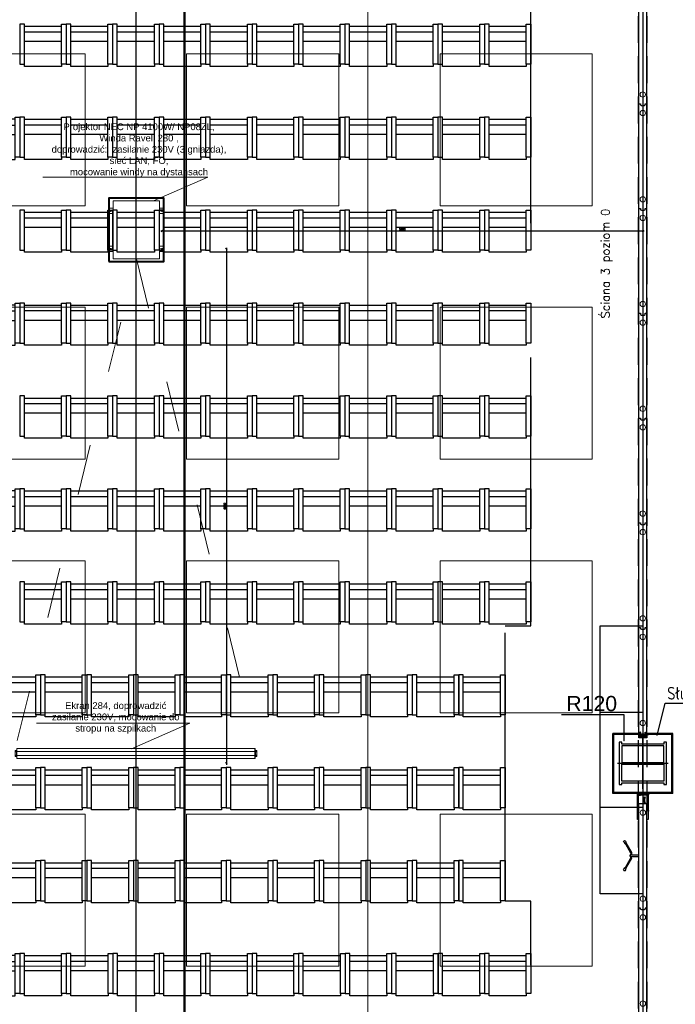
# Model space of a CAD drawing. Header units: centimetres. Extents: x -228435 to 111511, y -89367 to 428125.
# Tile 62 of 219: x -41916 to -34156, y 50149 to 61803. Entities that reach past the tile are written whole.
import ezdxf
from ezdxf.xclip import XClip

# ---------------------------------------------------------------- set-up
doc = ezdxf.new("R2010")
doc.units = ezdxf.units.CM
doc.header["$LTSCALE"] = 50
doc.header["$XCLIPFRAME"] = 0
doc.header["$PDMODE"] = 35
doc.header["$PDSIZE"] = 0.1
for name, pattern in [('0_II 10 sal$0$HIDDEN', [9.525, 6.35, -3.175]), ('CENTER', [2, 1.25, -0.25, 0.25, -0.25]), ('DASHDOT', [25.4, 12.7, -6.35, 0, -6.35]), ('DASHDOT2', [12.7, 6.35, -3.175, 0, -3.175]), ('DIN_STRICHPUNKT', [10.7, 5, -2.5, 0.7, -2.5]), ('HIDDEN2', [4.7625, 3.175, -1.5875]), ('HIDDENX2', [19.05, 12.7, -6.35]), ('Kondygnacja +0$0$DASHDOT2', [12.7, 6.35, -3.175, 0, -3.175]), ('Kondygnacja -1$0$ACAD_ISO03W100', [30, 12, -18])]:
    doc.linetypes.add(name, pattern=pattern)
doc.layers.get('0').update_dxf_attribs({"color": 8})
doc.layers.get('DEFPOINTS').update_dxf_attribs({"color": 8})
for name, color, linetype in [('0_II 10 sal$0$ARCH_SIEDZENIA', 8, 'Continuous'), ('0_II 10 sal$0$ARCH_WYPOSAŻENIE_INNE', 8, 'Continuous'), ('0_II 10 sal$0$ARCH_ŚCIANY_PRZESUWNE', 8, 'Continuous'), ('3', 8, 'Continuous'), ('ACHSEN', 8, 'DIN_STRICHPUNKT'), ('ARCH_GK', 8, 'Continuous'), ('ARCH_INFO_KŁADY ŚCIAN', 8, 'HIDDEN2'), ('ARCH_INFO_ODPORNOŚĆ OGNIOWA', 8, 'Continuous'), ('ARCH_INFO_OPISY', 8, 'Continuous'), ('ARCH_INFO_OSIE_IST', 8, 'DASHDOT2'), ('ARCH_SZYNY', 8, 'Continuous'), ('HUFCOR', 8, 'Continuous'), ('Hufcor szyny', 8, 'Kondygnacja +0$0$DASHDOT2'), ('Kondygnacja +0$0$ARCH_GK', 8, 'Continuous'), ('Kondygnacja +0$0$ARCH_INFO_ODPORNOŚĆ OGNIOWA', 8, 'Continuous'), ('Kondygnacja +0$0$ARCH_STAL_IST', 8, 'Continuous'), ('Kondygnacja +0$0$ARCH_ŚCIANY_PRZESUWNE', 8, 'Continuous'), ('KÖRPERKANTE', 8, 'Continuous'), ('Osie rzutów$0$ARCH_INFO_OSIE_OPISY_IST', 8, 'Continuous'), ('PANELE', 8, 'Continuous'), ('RYSUNKOWE_XREF', 8, 'Continuous'), ('SCHRAFFUR', 8, 'Continuous'), ('tabela', 8, 'Continuous'), ('VOLL', 8, 'Continuous')]:
    doc.layers.add(name, color=color, linetype=linetype)
for name, color, linetype, lineweight in [('2', 8, 'Continuous', 0), ('ARCH_LINIE PRZEKROJOWE', 8, 'Continuous', 25), ('ARCH_SUFITY_PODWIESZANE', 8, 'HIDDENX2', 9), ('osie', 8, 'CENTER', 13), ('SYSTEMY AV', 8, 'Continuous', 13), ('Wymiary', 8, 'Continuous', 15)]:
    doc.layers.add(name, color=color, linetype=linetype, lineweight=lineweight)
doc.layers.get('HUFCOR').off()
doc.styles.add('-1 sale konferencyjne$0$Arial', font='ARIAL.TTF')
doc.styles.add('Arial', font='ARIAL.TTF')
doc.styles.add('Kondygnacja +0$0$Arial', font='ARIAL.TTF')
doc.styles.add('Kondygnacja +0$0$Standard', font='txt')
doc.styles.add('Romans', font='Romans.shx')
doc.styles.add('ROMANS-50-CM', font='romans.shx', dxfattribs={"width": 0.8, "height": 10})
doc.linetypes.add('SZYNA_LINE', pattern='A,12.7,-7.75,["SZYNA",Standard,S=2.54,R=0,X=-5.95,Y=-1.27],-7.75', length=28.2)
doc.dimstyles.new('ISO-25', dxfattribs={"dimtxt": 2.5, "dimasz": 2.5, "dimexe": 1.25, "dimexo": 0.625, "dimtad": 1, "dimtxsty": 'Standard', "dimcen": 2.5, "dimadec": 0, "dimazin": 0, "dimtfac": 1, "dimtmove": 0, "dimatfit": 3, "dimfxl": 0, "dimarcsym": 0})
doc.dimstyles.new('Kondygnacja +0$0$ISO-25', dxfattribs={"dimtxt": 2.5, "dimasz": 2.5, "dimexe": 1.25, "dimexo": 0.625, "dimtad": 1, "dimtxsty": 'Kondygnacja +0$0$Standard', "dimcen": 2.5, "dimadec": 0, "dimazin": 0, "dimtfac": 1, "dimtmove": 0, "dimatfit": 3, "dimfxl": 0, "dimarcsym": 0})
doc.dimstyles.new('Wymiary 1-200', dxfattribs={"dimtxt": 22, "dimasz": 20, "dimexe": 10, "dimexo": 0, "dimgap": 8, "dimtad": 1, "dimrnd": 0.5, "dimzin": 12, "dimdsep": 46, "dimtxsty": 'Romans', "dimblk": 'OBLIQUE', "dimcen": 0.5, "dimdle": 15, "dimclrt": 55, "dimazin": 0, "dimtfac": 1, "dimtmove": 1, "dimatfit": 3, "dimfxl": 0, "dimtolj": 1, "dimtzin": 0, "dimarcsym": 0})

# ---------------------------------------------------------------- blocks, each defined once
blk = doc.blocks.new('Linie przekrojowe')
at = {"layer": 'ARCH_LINIE PRZEKROJOWE', "linetype": 'DASHDOT', "ltscale": 5, "const_width": 3, "flags": 128}
blk.add_lwpolyline([(8110, 12660), (8110, 5500), (8760, 5500), (8760, 5178.6)], dxfattribs=at)
blk = doc.blocks.new('SU Lampy kwadratowe +0')
at = {"layer": 'ARCH_SUFITY_PODWIESZANE', "ltscale": 2.5}
for points in [[(7820, 10640), (8000, 10640), (8000, 10460), (7820, 10460)], [(8120, 10640), (8300, 10640), (8300, 10460), (8120, 10460)], [(8420, 10640), (8600, 10640), (8600, 10460), (8420, 10460)], [(7820, 10340), (8000, 10340), (8000, 10160), (7820, 10160)], [(8120, 10340), (8300, 10340), (8300, 10160), (8120, 10160)], [(8420, 10340), (8600, 10340), (8600, 10160), (8420, 10160)], [(7820, 10040), (8000, 10040), (8000, 9860), (7820, 9860)], [(8120, 10040), (8300, 10040), (8300, 9860), (8120, 9860)], [(8420, 10040), (8600, 10040), (8600, 9860), (8420, 9860)], [(7820, 9740), (8000, 9740), (8000, 9560), (7820, 9560)], [(8120, 9740), (8300, 9740), (8300, 9560), (8120, 9560)], [(8420, 9740), (8600, 9740), (8600, 9560), (8420, 9560)]]:
    blk.add_lwpolyline(points, close=True, dxfattribs=at)
blk = doc.blocks.new('Linie kładów 0')
at = {"layer": 'ARCH_INFO_KŁADY ŚCIAN', "ltscale": 10, "const_width": 1}
blk.add_lwpolyline([(8334.5, 5618.7), (8334.5, 11674.1)], dxfattribs=at)
blk = doc.blocks.new('Kondygnacja +0$0$_Dot')
at = {"color": 0, "linetype": 'ByBlock', "lineweight": -2}
blk.add_line((-0.5, 0), (-1, 0), dxfattribs=at)
at = {"color": 0, "linetype": 'ByBlock', "const_width": 0.5}
blk.add_lwpolyline([(-0.25, 0, 1), (0.25, 0, 1)], format="xyb", close=True, dxfattribs=at)
blk = doc.blocks.new('A$C50B549AF')
at = {"layer": 'ARCH_SZYNY', "linetype": 'SZYNA_LINE', "ltscale": 2.5}
for p, q in [((2411.5, 5964.9, 630), (2411.5, 4823.4, 630)), ((2360.8, 4646.2, 1260), (2360.8, 4963.2, 649.1)), ((2360.8, 4963.2, 649.1), (2411.5, 4963.2, 630)), ((2360.8, 4861.2, 649.1), (2411.5, 4861.2, 630)), ((2411.5, 4764.9, 630), (2411.5, 3623.4, 630)), ((2411.5, 4748.2, 1260), (2360.8, 4748.2, 1260)), ((2411.5, 4646.2, 1260), (2360.8, 4646.2, 1260))]:
    blk.add_line(p, q, dxfattribs=at)
blk = doc.blocks.new('*U520')
at = {"layer": 'PANELE'}
for points in [[(0, 0), (0, -21), (-14, -21)], [(0, 0), (1240, 0)], [(1240, 0), (1240, -21), (1226, -21)], [(-14, -76), (0, -76), (0, -97)], [(0, -97), (1240, -97)], [(1226, -76), (1240, -76), (1240, -97)]]:
    blk.add_lwpolyline(points, dxfattribs=at)
for centre in [(24, -48), (1264, -48)]:
    blk.add_arc(centre, 46.5, 143.7563, 216.2437, dxfattribs=at)
at = {"layer": 'Wymiary'}
for centre in [(110, -48), (1130, -48)]:
    blk.add_circle(centre, 32, dxfattribs=at)
blk = doc.blocks.new('BEDIENHEBEL')
at = {"layer": 'KÖRPERKANTE'}
for p, q in [((-10, -85), (-10, 0)), ((-10, 0), (10, 0)), ((10, -85), (10, 0)), ((-145, -149), (-38, -87)), ((-140, -158), (-33, -96)), ((-31, -85), (-10, -85)), ((-31, -95), (-10, -95)), ((-10, -95), (-10, -100)), ((-10, -100), (10, -100)), ((31, -85), (10, -85)), ((31, -95), (10, -95)), ((10, -95), (10, -100)), ((140, -158), (33, -96)), ((145, -149), (38, -87)), ((-173, -156), (-148, -147)), ((-160, -178), (-140, -161)), ((-139, -159), (-146, -147)), ((139, -159), (146, -147)), ((160, -178), (140, -161)), ((173, -156), (148, -147))]:
    blk.add_line(p, q, dxfattribs=at)
for centre, radius, start, end in [((-31, -100), 15, 90, 120), ((-31, -100), 5, 90, 120), ((-15, -90), 7.25, 316.3972, 43.6028), ((15, -90), 7.25, 136.3972, 223.6028), ((31, -100), 15, 60, 90), ((31, -100), 5, 60, 90), ((-167, -167), 12.5, 120, 300), ((-147, -148), 1, 30, 120), ((-140, -160), 1, 300, 30), ((140, -160), 1, 150, 240), ((147, -148), 1, 60, 150), ((167, -167), 12.5, 240, 60)]:
    blk.add_arc(centre, radius, start, end, dxfattribs=at)
blk = doc.blocks.new('*U522')
at = {"layer": 'PANELE'}
for points in [[(0, 0), (0, -21), (-14, -21)], [(0, 0), (1240, 0)], [(1050, -97), (1050, -112), (1240, -112), (1240, 15), (1050, 15), (1050, 0)], [(-14, -76), (0, -76), (0, -97)], [(0, -97), (1240, -97)]]:
    blk.add_lwpolyline(points, dxfattribs=at)
blk.add_arc((24, -48), 46.5, 143.7563, 216.2437, dxfattribs=at)
at = {"layer": 'Wymiary'}
for centre in [(110, -48), (1130, -48)]:
    blk.add_circle(centre, 32, dxfattribs=at)
at = {"layer": 'PANELE'}
blk.add_blockref('BEDIENHEBEL', (620, -97), dxfattribs=at)
blk = doc.blocks.new('SE2')
at = {"linetype": 'Continuous', "ltscale": 25.4}
for p, q in [((-906, 1326), (-906, 1248)), ((-885, 1332), (-900, 1332)), ((-885, 1242), (-885, 1332)), ((-880, 1360), (-880, 1332)), ((-878, 1360), (-880, 1360)), ((-880, 1332), (-880, 1242)), ((-878, 1316), (-878, 1360)), ((2678, 1360), (-878, 1360)), ((-878, 1316), (-878, 1360)), ((2678, 1316), (2678, 1360)), ((2678, 1360), (2678, 1316)), ((2680, 1360), (2678, 1360)), ((2680, 1332), (2680, 1360)), ((2680, 1242), (2680, 1332)), ((2685, 1332), (2685, 1242)), ((2700, 1332), (2685, 1332)), ((2706, 1248), (2706, 1326)), ((-906, 1248), (-906, 1248)), ((-900, 1242), (-885, 1242)), ((-900, 1242), (-885, 1242)), ((-900, 1242), (-900, 1242)), ((-897, 1321), (-897, 1313)), ((-897, 1261), (-897, 1253)), ((-890, 1313), (-890, 1321)), ((-890, 1253), (-890, 1261)), ((-882, 1242), (-882, 1242)), ((-882, 1242), (-880, 1242)), ((-882, 1242), (-880, 1242)), ((-878, 1316), (-880, 1316)), ((-878, 1259), (-880, 1259)), ((-880, 1242), (-880, 1215)), ((-880, 1215), (-878, 1215)), ((-878, 1285), (-878, 1316)), ((2678, 1316), (-878, 1316)), ((-878, 1259), (-878, 1285)), ((2678, 1259), (-878, 1259)), ((-878, 1215), (-878, 1259)), ((-878, 1215), (2678, 1215)), ((2678, 1285), (2678, 1316)), ((2680, 1316), (2678, 1316)), ((2678, 1285), (2678, 1259)), ((2678, 1259), (2678, 1215)), ((2680, 1259), (2678, 1259)), ((2678, 1215), (2680, 1215)), ((2680, 1215), (2680, 1242)), ((2682, 1242), (2680, 1242)), ((2680, 1242), (2682, 1242)), ((2682, 1242), (2682, 1242)), ((2685, 1242), (2700, 1242)), ((2685, 1242), (2700, 1242)), ((2698, 1321), (2690, 1321)), ((2690, 1321), (2690, 1321)), ((2698, 1321), (2690, 1321)), ((2690, 1314), (2698, 1314)), ((2698, 1261), (2690, 1261)), ((2690, 1261), (2690, 1261)), ((2698, 1261), (2690, 1261)), ((2690, 1254), (2698, 1254)), ((2698, 1321), (2698, 1321)), ((2698, 1261), (2698, 1261)), ((2700, 1242), (2700, 1242)), ((2706, 1248), (2706, 1248))]:
    blk.add_line(p, q, dxfattribs=at)
for centre, radius, start, end in [((-900, 1326), 6, 90, 180), ((-894, 1321), 3.5, 0, 180), ((-894, 1321), 3.5, 0, 180), ((2700, 1326), 6, 0, 90), ((-900, 1248), 6, 180, 270), ((-900, 1248), 6, 180, 270), ((-894, 1313), 3.5, 180, 360), ((-894, 1261), 3.5, 0, 180), ((-894, 1261), 3.5, 0, 180), ((-894, 1253), 3.5, 180, 360), ((2690, 1317), 3.5, 90, 180), ((2690, 1317), 3.5, 90, 270), ((2690, 1257), 3.5, 90, 180), ((2690, 1257), 3.5, 90, 270), ((2698, 1317), 3.5, 0, 90), ((2698, 1317), 3.5, 270, 90), ((2698, 1257), 3.5, 0, 90), ((2698, 1257), 3.5, 270, 90), ((2700, 1248), 6, 270, 360), ((2700, 1248), 6, 270, 360)]:
    blk.add_arc(centre, radius, start, end, dxfattribs=at)
for centre, major_axis, start_param, end_param in [((-885, 1332), (-5, 0), 3.141593, 4.712389), ((2685, 1332), (-5, 0), 4.712389, 6.283185), ((-885, 1242), (5, 0), 0, 1.570796), ((-885, 1242), (3, 0), 0, 1.570796), ((2685, 1242), (5, 0), 1.570796, 3.141593), ((2685, 1242), (3, 0), 1.570796, 3.141593)]:
    blk.add_ellipse(centre, major_axis=major_axis, ratio=0.000014, start_param=start_param, end_param=end_param, dxfattribs=at)
blk = doc.blocks.new('A$C45FE2F59')
for p, q in [((-324, 608), (-319, 612)), ((-324, 552), (-324, 608)), ((-284, 612), (-319, 612)), ((0, 700), (-280, 700)), ((0, 700), (280, 700)), ((284, 612), (319, 612)), ((324, 608), (319, 612)), ((324, 552), (324, 608)), ((-324, 552), (-319, 547)), ((-284, 547), (-319, 547)), ((284, 547), (319, 547)), ((324, 552), (319, 547)), ((-324, 148), (-319, 152)), ((-324, 148), (-324, 92)), ((-284, 152), (-319, 152)), ((284, 152), (319, 152)), ((324, 148), (319, 152)), ((324, 148), (324, 92)), ((-324, 92), (-319, 88)), ((-284, 88), (-319, 88)), ((0, 0), (-280, 0)), ((0, 0), (280, 0)), ((284, 88), (319, 88)), ((324, 92), (319, 88)), ((45, 0), (-280, 0)), ((-277, 0), (277, 0)), ((280, 0), (127, 0))]:
    blk.add_line(p, q)
blk.add_lwpolyline([(-280, 700), (280, 700), (280, 0), (-280, 0)], close=True)
for centre, radius in [((-309, 580), 5.5), ((-309, 580), 5), ((309, 580), 5), ((309, 580), 5.5), ((-309, 120), 5.5), ((-309, 120), 5), ((309, 120), 5.5), ((309, 120), 5)]:
    blk.add_circle(centre, radius)
at = {"layer": 'osie'}
for p, q in [((-280, 580), (-330, 580)), ((-309, 580), (-309, 590)), ((-309, 580), (-309, 570)), ((280, 580), (330, 580)), ((309, 580), (309, 590)), ((309, 580), (309, 570)), ((-280, 120), (-330, 120)), ((-309, 120), (-309, 130)), ((-309, 120), (-309, 110)), ((280, 120), (330, 120)), ((309, 120), (309, 130)), ((309, 120), (309, 110))]:
    blk.add_line(p, q, dxfattribs=at)
blk = doc.blocks.new('0_II 10 sal$0$Miejsce_siedzące_2d')
at = {"color": 0, "linetype": 'ByBlock', "lineweight": -2}
for p, q in [((-26.4, 27.1), (26.4, 27.1)), ((-26.4, 12.5), (26.4, 12.5))]:
    blk.add_line(p, q, dxfattribs=at)
for points in [[(-26.4, 62.7), (-26.4, 0), (-33, 0), (-33, 62.7), (-26.4, 62.7), (-26.4, 66), (26.4, 66), (26.4, 62.7), (26.4, 0), (33, 0), (33, 62.7), (26.4, 62.7)], [(26.4, 3.3), (-26.4, 3.3)]]:
    blk.add_lwpolyline(points, dxfattribs=at)
blk = doc.blocks.new('Osie rzutów')
at = {"layer": 'ARCH_INFO_OSIE_IST', "ltscale": 10}
for p, q in [((8060, 12510), (8060, 4623.3)), ((8660, 12510), (8660, 4623.3)), ((4436, 10400), (13655, 10400)), ((8660, 9770), (8660, 9830)), ((4436, 9800), (15156.5, 9800)), ((8690, 9800), (8630, 9800))]:
    blk.add_line(p, q, dxfattribs=at)
blk = doc.blocks.new('A$C6FDA0163')
at = {"layer": 'RYSUNKOWE_XREF'}
blk.add_blockref('Osie rzutów', (-10460, -9819, -630), dxfattribs=at)
blk = doc.blocks.new('VERT-NEU')
at = {"layer": 'KÖRPERKANTE'}
for p, q in [((-25, 48), (-36, 48)), ((-36, 48), (-36, 46)), ((-34, 46), (-36, 46)), ((-36, 31), (-34, 31)), ((-36, 29), (-36, 31)), ((-21, 29), (-36, 29)), ((-34, 31), (-34, 46)), ((-30, 46), (-30, 33)), ((-25, 46), (-30, 46)), ((-30, 33), (-6, 33)), ((-23, 47), (-23, 47)), ((-13, 21), (-21, 29)), ((-14, 25), (-11, 22)), ((-9, 29), (-13, 29)), ((-11, 21), (-11, 21)), ((-8, 19), (-8, 28)), ((0, 26), (-6, 33)), ((-6, 19), (-6, 26)), ((-5, 26), (-3, 24)), ((-3, 24), (-3, 0)), ((-3, -24), (-3, 0)), ((7, 26), (0, 26)), ((0, 23), (0, 0)), ((0, 23), (5, 23)), ((0, -23), (0, 0)), ((5, 21), (5, 23)), ((8, 21), (5, 21)), ((8, 25), (8, 21)), ((-21, -29), (-36, -29)), ((-36, -29), (-36, -31)), ((-36, -31), (-34, -31)), ((-36, -46), (-36, -48)), ((-34, -46), (-36, -46)), ((-25, -48), (-36, -48)), ((-34, -31), (-34, -46)), ((-30, -33), (-6, -33)), ((-30, -46), (-30, -33)), ((-25, -46), (-30, -46)), ((-23, -47), (-23, -47)), ((-13, -21), (-21, -29)), ((-14, -25), (-11, -22)), ((-9, -29), (-13, -29)), ((-8, -19), (-8, -28)), ((-6, -19), (-6, -26)), ((-6, -33), (0, -26)), ((-5, -26), (-3, -24)), ((0, -23), (5, -23)), ((7, -26), (0, -26)), ((8, -21), (5, -21)), ((5, -21), (5, -23)), ((8, -25), (8, -21))]:
    blk.add_line(p, q, dxfattribs=at)
at = {"layer": 'KÖRPERKANTE', "linetype": 'ByBlock'}
for p, q in [((2, -23), (3, -23)), ((2, -26), (3, -26))]:
    blk.add_line(p, q, dxfattribs=at)
at = {"layer": 'KÖRPERKANTE'}
for centre, radius, start, end in [((-25, 47), 1.2, 360, 90), ((-25, 47), 1.2, 270, 360), ((-13, 27), 2, 90, 225), ((-12, 22), 1.12, 225, 315), ((-12, 22), 1.12, 315, 45), ((-9, 28), 0.5, 360, 90), ((-7, 19), 1, 180, 360), ((-6, 26), 0.5, 45, 180), ((7, 25), 0.762, 0, 90), ((-25, -47), 1.2, 0, 90), ((-25, -47), 1.2, 270, 0), ((-13, -27), 2, 135, 270), ((-12, -22), 1.12, 45, 135), ((-12, -22), 1.12, 315, 45), ((-9, -28), 0.5, 270, 0), ((-7, -19), 1, 0, 180), ((-6, -26), 0.5, 180, 315), ((7, -25), 0.762, 270, 0)]:
    blk.add_arc(centre, radius, start, end, dxfattribs=at)
blk = doc.blocks.new('hufcor detal 1')
at = {"layer": 'VOLL'}
h = blk.add_hatch(color=256, dxfattribs=at)
h.paths.add_polyline_path([(-5.8, -6.1), (-5.8, -3.2, 0.427595), (-6.4, -2.6, 0.427595), (-7, -3.2), (-7, -6.4), (-5.5, -10.4, -0.519458), (-5.6, -10.6), (-6.5, -10.6, 0.414214), (-7, -11.1), (-7, -16.5), (-5.9, -16.5), (-5.9, -11.5), (-4.7, -11.5), (-4.7, -12.6), (-4.1, -12.6), (-4.1, -10.9)])
h.paths.add_polyline_path([(-5.9, -16.5), (-7, -16.5), (-7, -21.9, 0.414214), (-6.5, -22.4), (-5.6, -22.4, -0.519458), (-5.5, -22.6), (-7, -26.6), (-7, -29.8, 0.427595), (-6.4, -30.4, 0.427595), (-5.8, -29.8), (-5.8, -26.9), (-4.1, -22.1), (-4.1, -20.4), (-4.7, -20.4), (-4.7, -21.5), (-5.9, -21.5)])
at = {"layer": 'ACHSEN', "ltscale": 5}
blk.add_line((261.6, -16.5), (-60.4, -16.5), dxfattribs=at)
at = {"layer": 'ARCH_GK', "linetype": 'Continuous', "lineweight": -3}
blk.add_line((0, 0), (-6.2, 0), dxfattribs=at)
for points in [[(-10, 0), (0, 0)], [(-6.2, 17.9), (-3.7, 17.9), (-3.3, 19.6), (-3.1, 17.9)], [(-6.2, 0), (-6.2, 17.9)], [(0, 17.9), (-2.5, 17.9), (-2.8, 16.1), (-3.1, 17.9)], [(0, 0), (0, 17.9)], [(-6.2, -33), (-6.2, -50.9)], [(-6.2, -50.9), (-3.7, -50.9), (-3.3, -52.6), (-3.1, -50.9)], [(0, -50.9), (-2.5, -50.9), (-2.8, -49.1), (-3.1, -50.9)], [(0, -33), (0, -50.9)]]:
    blk.add_lwpolyline(points, dxfattribs=at)
at = {"layer": 'KÖRPERKANTE'}
for p, q in [((-7, -3.2), (-7, -6.4)), ((-5.5, -10.4), (-7, -6.4)), ((-7, -11.1), (-7, -21.9)), ((-7, -26.6), (-5.5, -22.6)), ((-7, -29.8), (-7, -26.6)), ((-6.5, -10.6), (-5.6, -10.6)), ((-6.5, -22.4), (-5.6, -22.4)), ((-6.4, -2.6), (-6.4, -2.6)), ((-6.4, -30.4), (-6.4, -30.4)), ((-5.9, -11.5), (-5.9, -21.5)), ((-4.7, -11.5), (-5.9, -11.5)), ((-5.9, -21.5), (-4.7, -21.5)), ((-5.8, -3.2), (-5.8, -6.1)), ((-5.8, -6.1), (-4.1, -10.9)), ((-4.1, -22.1), (-5.8, -26.9)), ((-5.8, -29.8), (-5.8, -26.9)), ((-4.7, -12.6), (-4.7, -11.5)), ((-4.1, -12.6), (-4.7, -12.6)), ((-4.1, -20.4), (-4.7, -20.4)), ((-4.7, -21.5), (-4.7, -20.4)), ((-4.1, -12.6), (-4.1, -10.9)), ((-4.1, -22.1), (-4.1, -20.4))]:
    blk.add_line(p, q, dxfattribs=at)
for centre, radius, start, end in [((-6.4, -3.2), 0.55, 90, 180), ((-6.5, -11.1), 0.55, 90, 180), ((-6.5, -21.9), 0.55, 180, 270), ((-6.4, -29.8), 0.55, 180, 270), ((-6.4, -3.2), 0.55, 0, 90), ((-6.4, -29.8), 0.55, 270, 0), ((-5.6, -10.5), 0.1, 270, 19.8), ((-5.6, -22.5), 0.1, 340.2, 90)]:
    blk.add_arc(centre, radius, start, end, dxfattribs=at)
at = {"layer": 'VOLL'}
for p, q in [((3.9, 6.5), (3.9, 0.5)), ((3.9, -39.5), (3.9, -33.5))]:
    blk.add_line(p, q, dxfattribs=at)
at = {"layer": 'VOLL', "xscale": -0.5, "yscale": 0.5000000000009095, "zscale": 0.5000000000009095}
blk.add_blockref('VERT-NEU', (-11.2, -16.5), dxfattribs=at)
blk = doc.blocks.new('CLOSURE')
at = {"color": 7, "linetype": 'Continuous'}
for p, q in [((-2, 0), (-9, 0)), ((-2, 0), (-2, -1)), ((-10, -1), (-10, -2)), ((-10, -34), (-10, -40)), ((-9, -3), (-8, -3)), ((-8, -33), (-9, -33)), ((-9, -41), (-3, -41)), ((-8, -7), (-8, -7)), ((-8, -30), (-8, -30)), ((-8, -39), (-8, -36)), ((-8, -36), (177, -36)), ((-3, -39), (-8, -39)), ((-2, -1), (-2, -2)), ((-2, -12), (-2, -17)), ((-2, -17), (-1, -18)), ((-1, -18), (-2, -19)), ((-2, -19), (-2, -24)), ((-2, -40), (-2, -40)), ((-1, -3), (0, -3)), ((0, -29), (0, -3)), ((0, -34), (0, -32)), ((150, -34), (0, -34)), ((5, -30), (1, -30)), ((1, -31), (5, -31)), ((6, -31), (6, -31)), ((146, -30), (146, -31)), ((153, -30), (147, -30)), ((147, -31), (151, -31)), ((153, -31), (153, -30)), ((156, -30), (156, -31)), ((163, -34), (159, -34)), ((166, -31), (166, -30)), ((168, -30), (168, -31)), ((179, -34), (172, -34)), ((172, -40), (172, -40)), ((177, -39), (173, -39)), ((173, -41), (179, -41)), ((177, -36), (177, -39)), ((180, -40), (180, -35))]:
    blk.add_line(p, q, dxfattribs=at)
for centre, radius, start, end in [((-9, -1), 1.2, 90, 180), ((-9, -2), 1, 180, 270), ((-9, -34), 1, 90, 180), ((-9, -40), 1, 180, 270), ((-8, -8), 1, 90, 217.5752), ((-5, -5), 5.01, 217.5752, 275.7303), ((-5, -31), 5.01, 84.2699, 140.5242), ((-8, -29), 1, 140.5242, 270), ((-8, -2), 1, 270, 314.9442), ((-8, -8), 1, 40.708, 90), ((-8, -29), 1, 270, 317.1564), ((-8, -34), 1, 42.8436, 90), ((-5, -5), 2.75, 220.708, 134.9442), ((-5, -31), 2.75, 222.8436, 137.1564), ((-4, -12), 2, 0, 95.7303), ((-4, -24), 2, 264.2699, 0), ((-3, -40), 1, 0, 90), ((-3, -40), 1, 270, 0), ((-1, -2), 1, 180, 270), ((1, -29), 1, 180, 270), ((1, -32), 1, 90, 180), ((5, -31), 0.5, 0, 90), ((5, -31), 0.5, 270, 0), ((147, -30), 0.5, 90, 180), ((147, -31), 0.5, 180, 270), ((150, -33), 1, 270, 3.2641), ((151, -32), 0.5, 341.3143, 90), ((155, -33), 3.4, 161.3143, 183.2641), ((153, -30), 0.5, 0, 90), ((152, -31), 1, 323.1301, 0), ((155, -33), 1.75, 143.1301, 36.8699), ((156, -30), 0.5, 54.1117, 180), ((157, -31), 1, 180, 216.8699), ((155, -33), 3.4, 356.7359, 54.1117), ((159, -33), 1, 176.7359, 270), ((163, -33), 1, 270, 3.2641), ((167, -33), 3.4, 125.8883, 183.2641), ((165, -30), 0.5, 0, 125.8883), ((167, -33), 1.75, 143.1301, 36.8699), ((165, -31), 1, 323.1301, 0), ((169, -30), 0.5, 54.1117, 180), ((169, -31), 1, 180, 216.8699), ((167, -33), 3.4, 356.7359, 54.1117), ((172, -33), 1, 176.7359, 270), ((173, -40), 1, 90, 180), ((173, -40), 1, 180, 270), ((179, -35), 1, 0, 90), ((179, -40), 1, 270, 0)]:
    blk.add_arc(centre, radius, start, end, dxfattribs=at)
blk = doc.blocks.new('hufcor detal 2')
at = {"layer": 'SCHRAFFUR'}
h = blk.add_hatch(dxfattribs=at)
h.set_pattern_fill('ANSI34', color=256, scale=10, style=0)
h.set_pattern_definition([(45, (-9731.639, 331.908), (-5.303301, 5.303301), []), (45, (-9729.871, 331.908), (-5.303301, 5.303301), []), (45, (-9728.1034, 331.908), (-5.303301, 5.303301), []), (45, (-9726.3356, 331.908), (-5.303301, 5.303301), [])])
h.paths.add_polyline_path([(-4.1, 11.6), (-8.1, 11.6), (-8.1, 0.6), (-4.1, 0.6)])
h.paths.add_polyline_path([(-4.1, 0.6), (-8.1, 0.6), (-8.1, -10.4), (-4.1, -10.4)])
at = {"layer": 'VOLL'}
for points in [[(-5.3, 30), (-97.9, 30), (-97.9, 31.2), (-5.3, 31.2)], [(-5.3, -29.9), (-5.3, -28.7), (-97.9, -28.7), (-97.9, -29.9)]]:
    blk.add_hatch(color=256, dxfattribs=at).paths.add_polyline_path(points)
at = {"layer": '2'}
for p, q in [((-96.6, 25.3), (-96.6, 25.2)), ((-93.3, 27.5), (-93.5, 26.6)), ((-92.7, 27.4), (-93, 26.3)), ((-86.8, 27.4), (-86.5, 26.3)), ((-86.2, 27.5), (-86, 26.6)), ((-82.9, 25.3), (-82.9, 25.2))]:
    blk.add_line(p, q, dxfattribs=at)
for centre, radius, start, end in [((-96.5, 25.2), 0.15, 81.6479, 164.0608), ((-96.5, 25.2), 0.15, 164.0608, 254.4521), ((-95.7, 27.8), 2.49, 252.0018, 332.2702), ((-95.4, 27.5), 2.67, 245.6965, 334.3626), ((-92.9, 28.1), 0.8, 285.0434, 236.2841), ((-86.6, 28.1), 0.8, 303.7159, 254.9566), ((-84.1, 27.5), 2.67, 205.6374, 294.3035), ((-83.8, 27.8), 2.49, 207.7298, 287.9982), ((-83, 25.2), 0.15, 15.9392, 98.3521), ((-83, 25.2), 0.15, 285.5479, 15.9392)]:
    blk.add_arc(centre, radius, start, end, dxfattribs=at)
at = {"layer": '3'}
for centre, radius, start, end in [((-11.1, -0.1), 11.1, 308.9452, 51.0548), ((-11, -0.1), 10.6, 310.6017, 49.3983)]:
    blk.add_arc(centre, radius, start, end, dxfattribs=at)
at = {"layer": 'ACHSEN', "ltscale": 5}
blk.add_line((53.1, 0.6), (-268.8, 0.6), dxfattribs=at)
at = {"layer": 'ARCH_GK', "linetype": 'Continuous', "lineweight": -3}
for p, q in [((0.3, 17.1), (0.3, 35)), ((0.3, 35), (0.3, -33.7))]:
    blk.add_line(p, q, dxfattribs=at)
for points in [[(0.3, 35), (2.7, 35), (3, 36.7), (3.3, 35)], [(6.4, 35), (3.9, 35), (3.5, 33.3), (3.3, 35)], [(6.3, 17.1), (6.3, 35)], [(6.3, 35), (6.3, -33.7)], [(0.3, -33.7), (2.7, -33.7), (3, -35.5), (3.3, -33.7)], [(6.4, -33.7), (3.9, -33.7), (3.5, -32), (3.3, -33.7)]]:
    blk.add_lwpolyline(points, dxfattribs=at)
at = {"layer": 'VOLL'}
for p, q in [((-96.8, 31.2), (-6.5, 31.2)), ((-8.1, 11.6), (-8.1, -10.4)), ((-8.1, 11.6), (-4.1, 11.6)), ((-4.1, 11.6), (-4.1, -10.4)), ((-48.1, -6.8), (-53, -10.2)), ((-48.1, -13.6), (-53, -10.2)), ((-48.1, -9.2), (-48.1, -6.8)), ((-48.1, -9.2), (-23.8, -9.2)), ((-48.1, -11.2), (-23.8, -11.2)), ((-48.1, -11.2), (-48.1, -13.6)), ((-23.8, -6.8), (-18.8, -10.2)), ((-23.8, -9.2), (-23.8, -6.8)), ((-23.8, -13.6), (-18.8, -10.2)), ((-23.8, -11.2), (-23.8, -13.6)), ((-8.1, -10.4), (-4.1, -10.4))]:
    blk.add_line(p, q, dxfattribs=at)
for points in [[(-3, 27.1), (-5.7, 27.1, -7.740139), (-5.7, 27.7), (-3, 27.7, -0.445604), (-3, 14), (-5.7, 14, -7.740139), (-5.7, 14.6), (-3, 14.6, 0.483874)], [(-3, -25.9), (-5.7, -25.9, 7.740139), (-5.7, -26.4), (-3, -26.4, 0.445604), (-3, -12.7), (-5.7, -12.7, 7.740139), (-5.7, -13.3), (-3, -13.3, -0.406168)]]:
    blk.add_lwpolyline(points, format="xyb", close=True, dxfattribs=at)
blk.add_lwpolyline([(-97.9, -28.7), (-5.3, -28.7), (-5.3, -29.9), (-97.9, -29.9)], close=True, dxfattribs=at)
at = {"layer": 'VOLL', "xscale": 0.5, "yscale": 0.5000000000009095, "zscale": 0.5000000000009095, "rotation": 180}
blk.add_blockref('CLOSURE', (-9.3, 11.7), dxfattribs=at)
at = {"layer": 'VOLL', "xscale": -0.5, "yscale": 0.5000000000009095, "zscale": 0.5000000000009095}
blk.add_blockref('CLOSURE', (-9.3, -10.4), dxfattribs=at)
blk = doc.blocks.new('_Oblique')
at = {"color": 0, "linetype": 'ByBlock', "lineweight": -2}
blk.add_line((-0.5, -0.5), (0.5, 0.5), dxfattribs=at)
blk = doc.blocks.new('*D1186')
at = {"layer": 'DEFPOINTS', "color": 0, "lineweight": 40}
for p in [(-40232, 59090, 6300), (-40232, 53000, 6300), (-39469, 53000)]:
    blk.add_point(p, dxfattribs=at)
at = {"layer": 'SYSTEMY AV', "color": 0, "lineweight": -2}
for p, q in [((-39469, 59105), (-39469, 52985)), ((-39462, 59090), (-39459, 59090)), ((-39462, 53000), (-39459, 53000))]:
    blk.add_line(p, q, dxfattribs=at)
at = {"layer": 'SYSTEMY AV', "color": 0, "lineweight": -2, "xscale": 20, "yscale": 20, "zscale": 20}
for p, rotation in [((-39469, 59090), 90), ((-39469, 53000), 270)]:
    blk.add_blockref('_Oblique', p, dxfattribs=dict(at, rotation=rotation))
at = {"layer": 'SYSTEMY AV', "color": 55, "insert": (-39488, 56045), "char_height": 22, "attachment_point": 5, "rotation": 90, "style": 'Romans'}
blk.add_mtext('\\A1;6090', dxfattribs=at)
blk = doc.blocks.new('*D1187')
at = {"layer": 'DEFPOINTS', "color": 0, "lineweight": 40}
for p in [(-34540, 59304), (-40232, 59090, 6300), (-34540, 59090, 6300)]:
    blk.add_point(p, dxfattribs=at)
at = {"layer": 'SYSTEMY AV', "color": 0, "lineweight": -2}
for p, q in [((-40247, 59304), (-34525, 59304)), ((-40232, 59313), (-40232, 59314)), ((-34540, 59313), (-34540, 59314))]:
    blk.add_line(p, q, dxfattribs=at)
at = {"layer": 'SYSTEMY AV', "color": 0, "lineweight": -2, "xscale": 20, "yscale": 20, "zscale": 20, "rotation": 180}
blk.add_blockref('_Oblique', (-40232, 59304), dxfattribs=at)
at = {"layer": 'SYSTEMY AV', "color": 0, "lineweight": -2, "xscale": 20, "yscale": 20, "zscale": 20}
blk.add_blockref('_Oblique', (-34540, 59304), dxfattribs=at)
at = {"layer": 'SYSTEMY AV', "color": 55, "insert": (-37386, 59323), "char_height": 22, "attachment_point": 5, "style": 'Romans'}
blk.add_mtext('\\A1;5692', dxfattribs=at)

msp = doc.modelspace()

# ---------------------------------------------------------------- linework, layer by layer
at = {"layer": '0_II 10 sal$0$ARCH_WYPOSAŻENIE_INNE', "linetype": '0_II 10 sal$0$HIDDEN', "ltscale": 10, "elevation": 630}
msp.add_lwpolyline([(-54189.42543, 63674.42543), (-54189.42543, 45850), (-48370, 45850), (-48370, 45850), (-44940, 45850), (-44940, 45850), (-36690, 45850), (-36690, 45850), (-35865, 45850), (-35865.57457, 51369.42543), (-36170.57457, 51369.42543), (-36170.57457, 54630.57457), (-35865.57457, 54630.57457), (-35865.57457, 63369.42543), (-36170.57457, 63369.42543), (-36170.57457, 63674.42543), (-44909.42543, 63674.42543), (-44909.42543, 63369.42543), (-48170.57457, 63369.42543), (-48170.57457, 63674.42543)], close=True, dxfattribs=at)
at = {"layer": '0_II 10 sal$0$ARCH_ŚCIANY_PRZESUWNE', "linetype": '0_II 10 sal$0$HIDDEN', "lineweight": -3, "elevation": 630}
for points in [[(-34590, 41050), (-34590, 64951.81993)], [(-34490, 41050), (-34490, 64951.81993)]]:
    msp.add_lwpolyline(points, dxfattribs=at)
at = {"layer": 'Kondygnacja +0$0$ARCH_GK', "elevation": 630}
for points in [[(-34895, 52950), (-34895, 53355)], [(-34590, 53355), (-34895, 53355)], [(-34882.5, 52950), (-34882.5, 53355)], [(-34590, 53342.5), (-34882.5, 53342.5)], [(-34185, 53355), (-34490, 53355)], [(-34185, 53342.5), (-34490, 53342.5)], [(-34197.5, 52950), (-34197.5, 53342.5)], [(-34185, 52950), (-34185, 53355)], [(-34895, 52645), (-34895, 52950)], [(-34882.5, 52657.5), (-34882.5, 52950)], [(-34197.5, 52645), (-34197.5, 52950)], [(-34185, 52645), (-34185, 52950)], [(-34197.5, 52657.5), (-34895, 52657.5)], [(-34185, 52645), (-34895, 52645)]]:
    msp.add_lwpolyline(points, dxfattribs=at)
at = {"layer": 'Kondygnacja +0$0$ARCH_STAL_IST', "elevation": 630}
for points in [[(-34260, 52750), (-34260, 53250), (-34290, 53250), (-34290, 53230), (-34790, 53230), (-34790, 53250), (-34820, 53250), (-34820, 52750), (-34790, 52750), (-34790, 52770), (-34290, 52770), (-34290, 52750)], [(-34790, 53010), (-34290, 53010), (-34290, 53210), (-34790, 53210)], [(-34290, 52790), (-34790, 52790), (-34790, 52990), (-34290, 52990)]]:
    msp.add_lwpolyline(points, close=True, dxfattribs=at)
at = {"layer": 'Kondygnacja +0$0$ARCH_ŚCIANY_PRZESUWNE', "elevation": 630}
for points in [[(-34494.52066, 53354.99654), (-34494.52066, 53302.49523), (-34585.51937, 53302.50476), (-34585.51937, 53355.00345)], [(-34507.02066, 53354.99654), (-34507.02066, 53314.99654), (-34573.01937, 53315.00345), (-34573.01937, 53355.00345)]]:
    msp.add_lwpolyline(points, dxfattribs=at)
at = {"layer": 'SYSTEMY AV'}
for p, q in [((-41642.61188, 59938.07596, 630), (-39688.61678, 59938.80096, 630)), ((-40332.32133, 59658.4, 630), (-39688.61678, 59938.80096, 630)), ((-39901.88098, 53476.25736, 630), (-41717.25977, 53476.25736, 630)), ((-39901.88098, 53476.25736, 630), (-40591.04133, 53174.88534, 630))]:
    msp.add_line(p, q, dxfattribs=at)
at = {"layer": 'SYSTEMY AV', "lineweight": 40, "elevation": 630}
msp.add_lwpolyline([(-40860, 58940.4), (-40210, 58940.4), (-40210, 59690.4), (-40860, 59690.4)], close=True, dxfattribs=at)
at = {"layer": 'SYSTEMY AV', "linetype": 'Kondygnacja -1$0$ACAD_ISO03W100', "elevation": -12270}
msp.add_lwpolyline([(-41943.71512, 53271.50739), (-40535, 58972.4), (-39124.70027, 53260.61164)], dxfattribs=at)

# ---------------------------------------------------------------- block references
at = {"xscale": 10, "yscale": 10, "zscale": 10}
msp.add_blockref('Linie przekrojowe', (-121065, -45000, -5670), dxfattribs=at)
ref = msp.add_blockref('A$C6FDA0163', (-16540, 53190.5, 630), dxfattribs=dict(xscale=10, yscale=10, zscale=10))
XClip(ref).set_block_clipping_path([(-400.031931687, -2219.05), (399.968068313, 380.95)])
at = {"layer": '0_II 10 sal$0$ARCH_SIEDZENIA', "linetype": 'Continuous', "lineweight": -3, "yscale": 7.571168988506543, "zscale": 10, "rotation": 179.9999999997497}
for p, xscale in [((-41640.57457, 61750, 330), 8.328285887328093), ((-41090.57457, 61750, 330), 8.328285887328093), ((-40540.57457, 61750, 330), 8.328285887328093), ((-39990.57457, 61750, 330), 8.328285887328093), ((-39440.57457, 61750, 330), 8.328285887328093), ((-38890.57457, 61750, 330), 8.328285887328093), ((-38340.57457, 61750, 330), 8.328285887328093), ((-37790.57457, 61750, 330), 8.328285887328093), ((-37240.57457, 61750, 330), 8.328285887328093), ((-36690.57457, 61750, 330), 8.328285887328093), ((-36690.57457, 61750, -5970), 8.328285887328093), ((-36140.57457, 61750, -5970), 8.328285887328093), ((-42190.57457, 60650, 330), -8.328285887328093), ((-41640.57457, 60650, 330), 8.328285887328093), ((-41090.57457, 60650, 330), 8.328285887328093), ((-40540.57457, 60650, 330), 8.328285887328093), ((-39990.57457, 60650, 330), 8.328285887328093), ((-39440.57457, 60650, 330), 8.328285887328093), ((-38890.57457, 60650, 330), 8.328285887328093), ((-38340.57457, 60650, 330), 8.328285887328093), ((-37790.57457, 60650, 330), 8.328285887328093), ((-37240.57457, 60650, 330), 8.328285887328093), ((-36690.57457, 60650, 330), 8.328285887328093), ((-36690.57457, 60650, -5970), 8.328285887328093), ((-36140.57457, 60650, -5970), 8.328285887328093), ((-41640.57457, 59550, 330), 8.328285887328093), ((-41090.57457, 59550, 330), 8.328285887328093), ((-40540.57457, 59550, 330), 8.328285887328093), ((-39990.57457, 59550, 330), 8.328285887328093), ((-39440.57457, 59550, 330), 8.328285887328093), ((-38890.57457, 59550, 330), 8.328285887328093), ((-38340.57457, 59550, 330), 8.328285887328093), ((-37790.57457, 59550, 330), 8.328285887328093), ((-37240.57457, 59550, 330), 8.328285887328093), ((-36690.57457, 59550, 330), 8.328285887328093), ((-36690.57457, 59550, -5970), 8.328285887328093), ((-36140.57457, 59550, -5970), 8.328285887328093), ((-42190.57457, 58450, 330), -8.328285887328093), ((-41640.57457, 58450, 330), 8.328285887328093), ((-41090.57457, 58450, 330), 8.328285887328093), ((-40540.57457, 58450, 330), 8.328285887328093), ((-39990.57457, 58450, 330), 8.328285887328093), ((-39440.57457, 58450, 330), 8.328285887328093), ((-38890.57457, 58450, 330), 8.328285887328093), ((-38340.57457, 58450, 330), 8.328285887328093), ((-37790.57457, 58450, 330), 8.328285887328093), ((-37240.57457, 58450, 330), 8.328285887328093), ((-36690.57457, 58450, 330), 8.328285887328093), ((-36690.57457, 58450, -5970), 8.328285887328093), ((-36140.57457, 58450, -5970), 8.328285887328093), ((-41640.57457, 57350, 330), 8.328285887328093), ((-41090.57457, 57350, 330), 8.328285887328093), ((-40540.57457, 57350, 330), 8.328285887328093), ((-39990.57457, 57350, 330), 8.328285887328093), ((-39440.57457, 57350, 330), 8.328285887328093), ((-38890.57457, 57350, 330), 8.328285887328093), ((-38340.57457, 57350, 330), 8.328285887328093), ((-37790.57457, 57350, 330), 8.328285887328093), ((-37240.57457, 57350, 330), 8.328285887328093), ((-36690.57457, 57350, 330), 8.328285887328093), ((-36690.57457, 57350, -5970), 8.328285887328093), ((-36140.57457, 57350, -5970), 8.328285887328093), ((-42190.57457, 56250, 330), -8.328285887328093), ((-41640.57457, 56250, 330), 8.328285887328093), ((-41090.57457, 56250, 330), 8.328285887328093), ((-40540.57457, 56250, 330), 8.328285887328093), ((-39990.57457, 56250, 330), 8.328285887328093), ((-39440.57457, 56250, 330), 8.328285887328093), ((-38890.57457, 56250, 330), 8.328285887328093), ((-38340.57457, 56250, 330), 8.328285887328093), ((-37790.57457, 56250, 330), 8.328285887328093), ((-37240.57457, 56250, 330), 8.328285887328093), ((-36690.57457, 56250, 330), 8.328285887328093), ((-36690.57457, 56250, -5970), 8.328285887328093), ((-36140.57457, 56250, -5970), 8.328285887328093), ((-41640.57457, 55150, 330), 8.328285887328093), ((-41090.57457, 55150, 330), 8.328285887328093), ((-40540.57457, 55150, 330), 8.328285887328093), ((-39990.57457, 55150, 330), 8.328285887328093), ((-39440.57457, 55150, 330), 8.328285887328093), ((-38890.57457, 55150, 330), 8.328285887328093), ((-38340.57457, 55150, 330), 8.328285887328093), ((-37790.57457, 55150, 330), 8.328285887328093), ((-37240.57457, 55150, 330), 8.328285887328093), ((-36690.57457, 55150, 330), 8.328285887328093), ((-36690.57457, 55150, -5970), 8.328285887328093), ((-36140.57457, 55150, -5970), 8.328285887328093), ((-41945, 54050, -5970), 8.328285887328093), ((-41395, 54050, -5970), 8.328285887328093), ((-40845, 54050, -5970), 8.328285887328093), ((-40295, 54050, -5970), 8.328285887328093), ((-39745, 54050, -5970), 8.328285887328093), ((-39195, 54050, -5970), 8.328285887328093), ((-38645, 54050, -5970), 8.328285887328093), ((-38095, 54050, -5970), 8.328285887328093), ((-37545, 54050, -5970), 8.328285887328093), ((-36995, 54050, -5970), 8.328285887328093), ((-36995, 54050, -12270), 8.328285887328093), ((-36445, 54050, -12270), 8.328285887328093), ((-41945, 52950, -5970), 8.328285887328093), ((-41395, 52950, -5970), 8.328285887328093), ((-40845, 52950, -5970), 8.328285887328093), ((-40295, 52950, -5970), 8.328285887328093), ((-39745, 52950, -5970), 8.328285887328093), ((-39195, 52950, -5970), 8.328285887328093), ((-38645, 52950, -5970), 8.328285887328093), ((-38095, 52950, -5970), 8.328285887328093), ((-37545, 52950, -5970), 8.328285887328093), ((-36995, 52950, -5970), 8.328285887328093), ((-36995, 52950, -12270), 8.328285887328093), ((-36445, 52950, -12270), 8.328285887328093), ((-41945, 51850, -5970), 8.328285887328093), ((-41395, 51850, -5970), 8.328285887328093), ((-40845, 51850, -5970), 8.328285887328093), ((-40295, 51850, -5970), 8.328285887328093), ((-39745, 51850, -5970), 8.328285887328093), ((-39195, 51850, -5970), 8.328285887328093), ((-38645, 51850, -5970), 8.328285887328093), ((-38095, 51850, -5970), 8.328285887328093), ((-37545, 51850, -5970), 8.328285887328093), ((-36995, 51850, -5970), 8.328285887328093), ((-36995, 51850, -12270), 8.328285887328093), ((-36445, 51850, -12270), 8.328285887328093), ((-42189.62385, 50750, -5970), -8.328285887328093), ((-41639.62385, 50750, -5970), 8.328285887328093), ((-41089.62385, 50750, -5970), 8.328285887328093), ((-40539.62385, 50750, -5970), 8.328285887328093), ((-39989.62385, 50750, -5970), 8.328285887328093), ((-39439.62385, 50750, -5970), 8.328285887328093), ((-38889.62385, 50750, -5970), 8.328285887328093), ((-38339.62385, 50750, -5970), 8.328285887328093), ((-37789.62385, 50750, -5970), 8.328285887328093), ((-37239.62385, 50750, -5970), 8.328285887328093), ((-36689.62385, 50750, -5970), 8.328285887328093), ((-36689.62385, 50750, -12270), 8.328285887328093), ((-36139.62385, 50750, -12270), 8.328285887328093)]:
    msp.add_blockref('0_II 10 sal$0$Miejsce_siedzące_2d', p, dxfattribs=dict(at, xscale=xscale))
at = {"layer": 'ARCH_INFO_KŁADY ŚCIAN', "xscale": 10, "yscale": 10, "zscale": 10}
msp.add_blockref('Linie kładów 0', (-121140, -45000, 630), dxfattribs=at)
at = {"layer": 'ARCH_SUFITY_PODWIESZANE', "ltscale": 2.5, "xscale": 10, "yscale": 10, "zscale": 10}
msp.add_blockref('SU Lampy kwadratowe +0', (-121140, -45000, -5670), dxfattribs=at)
at = {"layer": 'HUFCOR', "xscale": 10, "yscale": 10, "zscale": 10}
msp.add_blockref('A$C50B549AF', (-58654.9183, 4996.03602, -5670), dxfattribs=at)
at = {"layer": 'Osie rzutów$0$ARCH_INFO_OSIE_OPISY_IST', "xscale": 10, "yscale": 10, "zscale": 10}
msp.add_blockref('Osie rzutów', (-121140, -45000, 630), dxfattribs=at)
at = {"layer": 'PANELE', "rotation": 90}
for p in [(-34588.51294, 60807.95637, 630), (-34588.51294, 59567.95637, 630), (-34588.51294, 58327.95637, 630), (-34588.51294, 57087.95637, 630), (-34588.51294, 55847.95637, 630), (-34588.5, 54607.68263, 6930), (-34588.51294, 53367.95637, 630)]:
    msp.add_blockref('*U520', p, dxfattribs=at)
at = {"layer": 'PANELE', "xscale": -1, "rotation": 270}
for name, p in [('*U522', (-34491.5, 51287.68263, 6930)), ('*U520', (-34491.48706, 50047.95637, 630))]:
    msp.add_blockref(name, p, dxfattribs=at)
at = {"layer": 'SYSTEMY AV'}
for name, p, xscale, yscale, zscale in [('A$C45FE2F59', (-40535, 58972.4, 630), 0.9799999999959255, 0.9799999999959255, 0.9799999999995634), ('SE2', (-41253.08443, 52097.53023, 630), 0.7923032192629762, 0.7923032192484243, 0.7923032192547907)]:
    msp.add_blockref(name, p, dxfattribs=dict(at, xscale=xscale, yscale=yscale, zscale=zscale))
at = {"layer": 'tabela', "linetype": 'DASHDOT'}
for name, p, xscale, yscale, zscale, rotation in [('hufcor detal 1', (-34573.02035, 53354.8805, 630), 1.99999999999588, 2.000000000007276, 2, 90.01164613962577), ('hufcor detal 2', (-34538.6514, 52644.31087, -12270), 2.112530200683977, 2.112530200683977, 2.112530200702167, 89.99999998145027)]:
    msp.add_blockref(name, p, dxfattribs=dict(at, xscale=xscale, yscale=yscale, zscale=zscale, rotation=rotation))

# ---------------------------------------------------------------- texts
at = {"layer": 'ARCH_INFO_ODPORNOŚĆ OGNIOWA', "insert": (-35145.4508, 53857.76721, 630), "char_height": 180, "width": 3036.6124481, "attachment_point": 5, "style": 'Arial'}
msp.add_mtext('\\PR120', dxfattribs=at)
at = {"layer": 'ARCH_INFO_OPISY', "insert": (-34251.86679, 53906.01639, 630), "char_height": 150, "width": 6265.3267976, "attachment_point": 1, "style": 'ROMANS-50-CM'}
msp.add_mtext('Słup typu E8', dxfattribs=at)
at = {"layer": 'Hufcor szyny', "linetype": 'ByBlock', "ltscale": 5, "insert": (-35033.91717, 58267.16666, 635.5409), "char_height": 100, "width": 5268.2821399, "attachment_point": 1, "rotation": 90, "style": 'Romans'}
msp.add_mtext('Ściana 3 poziom 0', dxfattribs=at)
at = {"layer": 'Kondygnacja +0$0$ARCH_INFO_ODPORNOŚĆ OGNIOWA', "insert": (-35145.4508, 53857.76721, 630), "char_height": 180, "width": 3036.6124481, "attachment_point": 5, "style": 'Kondygnacja +0$0$Arial'}
msp.add_mtext('\\PR120', dxfattribs=at)
at = {"layer": 'SYSTEMY AV', "char_height": 200, "attachment_point": 8, "style": '-1 sale konferencyjne$0$Arial'}
for s, insert, width in [('\\P{\\H0.4x;Projektor NEC NP 4100W/ NP08ZL, \\PWinda Ravell 280 , \\Pdoprowadzić:  zasilanie 230V (3 gniazda), sieć LAN, FO,\\Pmocowanie windy na dystansach }', (-40503.56709, 59938.49858, 630), 2241.3600514), ('\\P{\\H0.4x;Ekran 284, doprowadzić zasilanie 230V, mocowanie do stropu na szpilkach}', (-40778.54133, 53353.50833, 630), 1645.6719316)]:
    msp.add_mtext(s, dxfattribs=dict(at, insert=insert, width=width))

# ---------------------------------------------------------------- dimensions: what is measured, and where the dimension line sits
at = {"layer": 'SYSTEMY AV'}
dim = msp.add_linear_dim(base=(-34540, 59303.70073, -5670), p1=(-40232.18, 59090, 630), p2=(-34540, 59090, 630), dimstyle='Wymiary 1-200', dxfattribs=at)
dim.commit()
dim.dimension.update_dxf_attribs({"geometry": '*D1187', "text_midpoint": (-37386.09, 59322.70073, -5670)})
dim = msp.add_linear_dim(base=(-39468.61124, 53000, -5670), p1=(-40232.18, 59090, 630), p2=(-40232.18, 53000, 630), angle=90, dimstyle='Wymiary 1-200', dxfattribs=at)
dim.commit()
dim.dimension.update_dxf_attribs({"geometry": '*D1186', "text_midpoint": (-39487.61124, 56045, -5670)})

# ---------------------------------------------------------------- leaders
at = {"layer": 'ARCH_INFO_ODPORNOŚĆ OGNIOWA'}
msp.add_leader([(-34761.34037, 53266.46832, 630), (-34761.34037, 53574.77761, 630), (-35503.71076, 53574.77761, 630)], dimstyle='ISO-25', override={"dimscale": 5, "dimasz": 2, "dimtad": 0, "dimldrblk": 'Dot'}, dxfattribs=at)
at = {"layer": 'ARCH_INFO_OPISY'}
msp.add_leader([(-34371.06762, 53332.44569, 630), (-34276.98527, 53713.44258, 630), (-33103.28248, 53713.44258, 630)], dimstyle='ISO-25', override={"dimscale": 5, "dimasz": 2, "dimtad": 0, "dimldrblk": 'Dot'}, dxfattribs=at)
at = {"layer": 'Kondygnacja +0$0$ARCH_INFO_ODPORNOŚĆ OGNIOWA'}
msp.add_leader([(-34761.34037, 53266.46832, 630), (-34761.34037, 53574.77761, 630), (-35503.71076, 53574.77761, 630)], dimstyle='Kondygnacja +0$0$ISO-25', override={"dimscale": 5, "dimasz": 2, "dimtad": 0, "dimldrblk": 'Kondygnacja +0$0$_Dot'}, dxfattribs=at)

doc.saveas('drawing.dxf')
